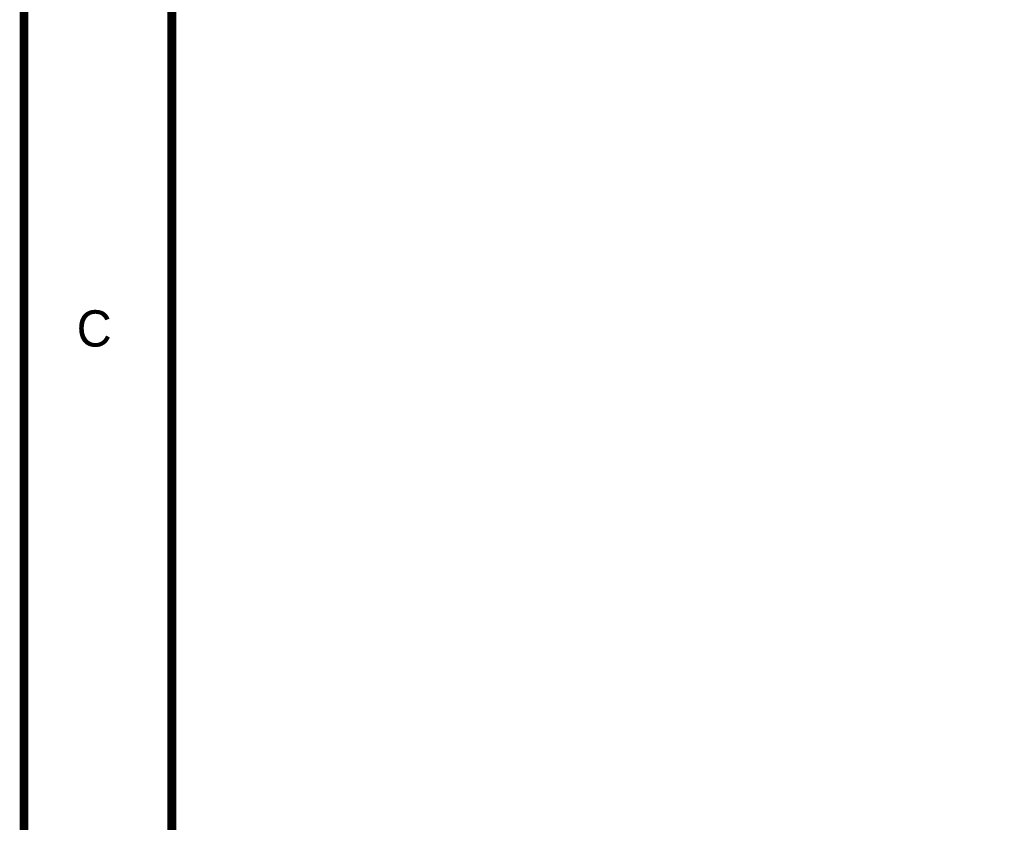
# Model space of a CAD drawing. Header units: inches. Extents: x 0 to 292, y 0 to 193.
# Tile 17 of 256: x 0 to 34, y 55 to 83. Entities that reach past the tile are written whole.
import ezdxf

# ---------------------------------------------------------------- set-up
doc = ezdxf.new("R2010")
doc.units = ezdxf.units.IN
doc.layers.add('Sheet', color=255, linetype='Continuous')

msp = doc.modelspace()

# ---------------------------------------------------------------- linework, layer by layer
at = {"layer": 'Sheet'}
for points in [[(0.058, 193.04, 0.3, 0.3, 0), (292.061, 193.04, 0.3, 0.3, 0), (292.061, 0, 0.3, 0.3, 0), (0.058, 0, 0.3, 0.3, 0), (0.058, 193.04, 0.3, 0.3, 0)], [(0.058, 193.04, 0.0991, 0.0991, 0), (0.058, 0, 0.0991, 0.0991, 0), (292.061, 0, 0.0991, 0.0991, 0), (292.061, 193.04, 0.0991, 0.0991, 0), (0.058, 193.04, 0.0991, 0.0991, 0), (0.058, 193.04, 0.0991, 0.0991, 0)], [(5.144, 187.953, 0.3, 0.3, 0), (286.976, 187.953, 0.3, 0.3, 0), (286.976, 5.068, 0.3, 0.3, 0), (5.144, 5.068, 0.3, 0.3, 0), (5.144, 187.953, 0.3, 0.3, 0)], [(5.144, 187.953, 0.0991, 0.0991, 0), (5.144, 5.068, 0.0991, 0.0991, 0), (286.976, 5.068, 0.0991, 0.0991, 0), (286.976, 187.953, 0.0991, 0.0991, 0), (5.144, 187.953, 0.0991, 0.0991, 0), (5.144, 187.953, 0.0991, 0.0991, 0)]]:
    msp.add_lwpolyline(points, format="xyseb", close=True, dxfattribs=at)

# ---------------------------------------------------------------- texts
msp.add_text('C', height=1.247, dxfattribs=at).set_placement((1.87, 71.415))

doc.saveas('drawing.dxf')
